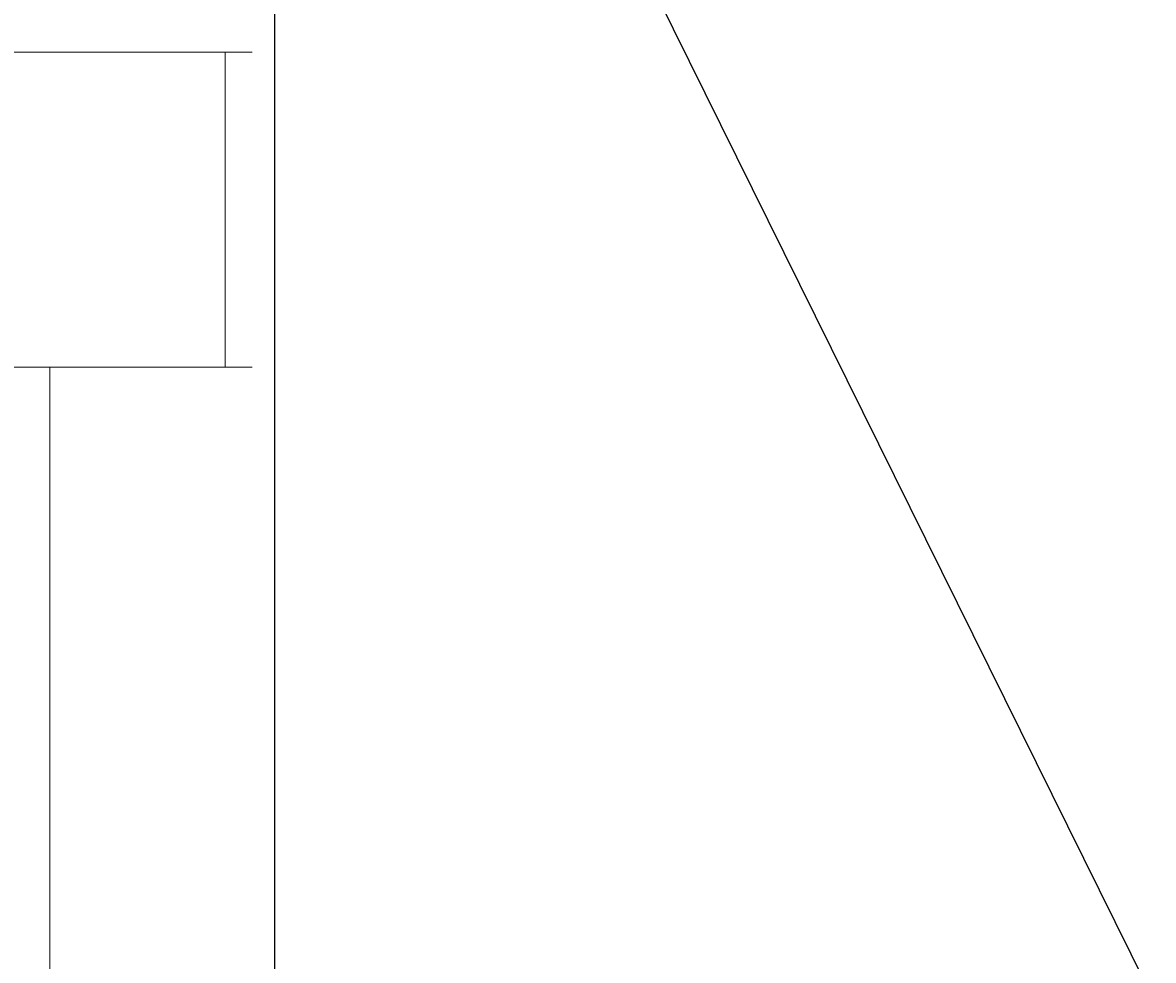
# Model space of a CAD drawing. Extents: x -440864 to -355682, y 13652 to 155872.
# Tile 99 of 179: x -369908 to -369656, y 22921 to 23129. Entities that reach past the tile are written whole.
import ezdxf
from ezdxf import colors
from ezdxf.entities.mleader import LeaderData, LeaderLine
from ezdxf.math import Vec2, Vec3

# ---------------------------------------------------------------- set-up
doc = ezdxf.new("R2010")
doc.units = 0
doc.header["$MEASUREMENT"] = 0
doc.layers.add('#podkład', color=252, linetype='Continuous')
doc.layers.add('IS_Text_Konstrukcji', color=7, linetype='Continuous')
for name, color, linetype, lineweight in [('Arch wykończenie_Nr_Pióra__3', 252, 'Continuous', 18), ('INWENT. OKNA_Nr_Pióra__5', 252, 'Continuous', 13), ('INWENT.ŚCIANY_Nr_Pióra__1', 252, 'Continuous', 25)]:
    doc.layers.add(name, color=color, linetype=linetype, lineweight=lineweight)
doc.styles.get("Standard").update_dxf_attribs({"font": 'arial.ttf', "width": 0.8, "bigfont": 'BIGFONT.SHX'})

# ---------------------------------------------------------------- blocks, each defined once
blk = doc.blocks.new('parter')
at = {"layer": 'Arch wykończenie_Nr_Pióra__3', "color": 252, "linetype": 'Continuous'}
blk.add_line((-419374.95, 22732.61), (-419374.95, 23052.61), dxfattribs=at)
at = {"layer": 'INWENT. OKNA_Nr_Pióra__5', "color": 252, "linetype": 'Continuous'}
for p, q in [((-420209.95, 23122.61), (-419329.95, 23122.61)), ((-419335.95, 23122.61), (-419335.95, 23052.61)), ((-420209.95, 23052.61), (-419329.95, 23052.61))]:
    blk.add_line(p, q, dxfattribs=at)
at = {"layer": 'INWENT.ŚCIANY_Nr_Pióra__1', "color": 252, "linetype": 'Continuous'}
blk.add_line((-419324.95, 23352.61), (-419324.95, 22912.61), dxfattribs=at)

msp = doc.modelspace()

# ---------------------------------------------------------------- block references
at = {"layer": '#podkład', "color": 3, "lineweight": 50}
msp.add_blockref('parter', (49473.12, 0), dxfattribs=at)

# ---------------------------------------------------------------- next in the draw order: leaders
at = {"layer": 'IS_Text_Konstrukcji'}
ml = msp.add_multileader_mtext('Standard', dxfattribs=at)
ml.set_content('')
ml.set_leader_properties()
ml.build(insert=Vec2(0, 0))
ml.multileader.update_dxf_attribs({"text_right_attachment_type": 6, "dogleg_length": 0.36, "arrow_head_size": 180})
ctx = ml.context
ctx.base_point, ctx.char_height, ctx.arrow_head_size, ctx.landing_gap_size, ctx.plane_origin = Vec3(-370573.46, 23722.18), 0.18, 180, 0.09, Vec3(-375299.28, 8057.42)
ctx.right_attachment, ctx.text_align_type = 6, 2
notes = []
notes.append((ctx, [(0, (1, 1, 0), (-370057.17, 23722.18), (-1, 0), 516.11, [(0, [(-369114.39, 21816.61)], 0, [])])]))
ctx.mtext.insert, ctx.mtext.alignment = Vec3(-370573.37, 23722.36), 3
ml = msp.add_multileader_mtext('Standard', dxfattribs=at)
ml.set_content('')
ml.set_leader_properties()
ml.build(insert=Vec2(0, 0))
ml.multileader.update_dxf_attribs({"text_right_attachment_type": 6, "dogleg_length": 0.36, "arrow_head_size": 180})
ctx = ml.context
ctx.base_point, ctx.char_height, ctx.arrow_head_size, ctx.landing_gap_size, ctx.plane_origin = Vec3(-370563.46, 23722.18), 0.18, 180, 0.09, Vec3(-375047.21, 7773.05)
ctx.right_attachment, ctx.text_align_type = 6, 2
notes.append((ctx, [(0, (1, 1, 0), (-370057.17, 23722.18), (-1, 0), 506.11, [(0, [(-367379.16, 22371.07)], 0, [])])]))
ctx.mtext.insert, ctx.mtext.alignment = Vec3(-370563.37, 23722.36), 3
for ctx, leaders in notes:
    for number, flags, end, landing, length, lines in leaders:
        leader = LeaderData()
        leader.index, (leader.has_last_leader_line, leader.has_dogleg_vector, leader.attachment_direction) = number, flags
        leader.last_leader_point, leader.dogleg_vector, leader.dogleg_length = Vec3(end), Vec3(landing), length
        for number, points, colour, breaks in lines:
            line = LeaderLine()
            line.index, line.vertices, line.color, line.breaks = number, Vec3.list(points), colors.encode_raw_color(colour), breaks
            leader.lines.append(line)
        ctx.leaders.append(leader)

doc.saveas('drawing.dxf')
